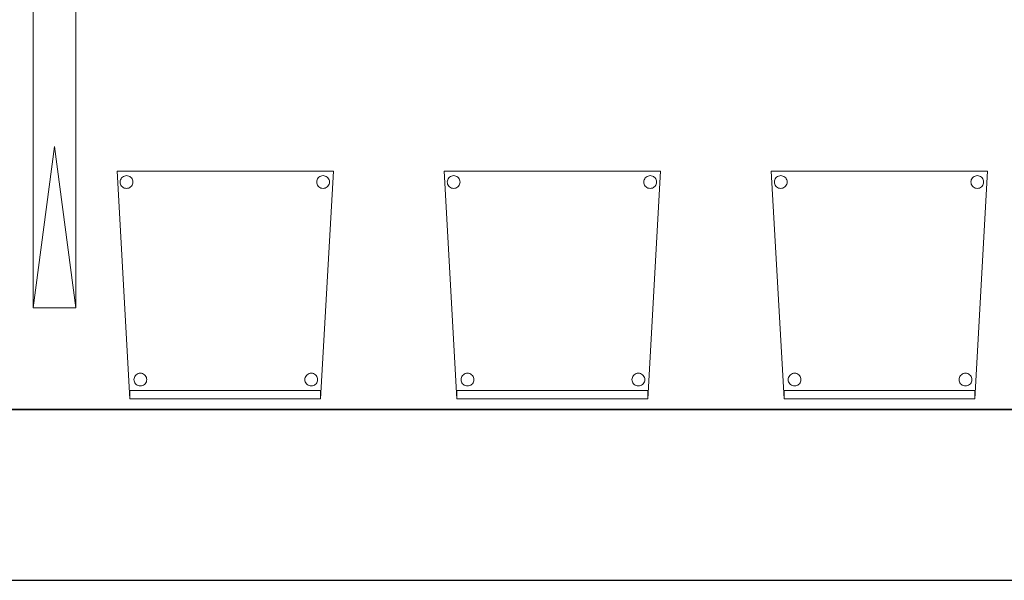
# Model space of a CAD drawing. Header units: metres. Extents: x 391.1 to 427.5, y 12.8 to 28.4.
# Tile 219 of 234: x 417.6 to 419.9, y 12.8 to 14.2. Entities that reach past the tile are written whole.
import ezdxf

# ---------------------------------------------------------------- set-up
doc = ezdxf.new("R2010")
doc.units = ezdxf.units.M
doc.layers.add('01_SUELOS', color=7, linetype='Continuous', lineweight=25, true_color=0x007f00)
for name, color, linetype, lineweight in [('02_MOBILIARIO', 7, 'Continuous', 18), ('A-DETL-____-MBND', 7, 'Continuous', 18), ('A-DETL-GENF-OTLN', 7, 'Continuous', 18), ('A-WALL-____-MCUT', 7, 'Continuous', 25), ('A-WALL-____-OTLN', 7, 'Continuous', 25)]:
    doc.layers.add(name, color=color, linetype=linetype, lineweight=lineweight)

# ---------------------------------------------------------------- blocks, each defined once
blk = doc.blocks.new('Family - Cadira confident_PA-152098-03_ENLLUMENAT_P0A')
at = {"layer": 'A-DETL-____-MBND', "color": 253, "true_color": 0xaaaaaa}
for p, q in [((0.03, 0), (0, 0.5326)), ((0, 0.5326), (0.5065, 0.5326)), ((0.5065, 0.5326), (0, 0.5326)), ((0, 0.5326), (0.03, 0)), ((0.5065, 0.5326), (0.4765, 0)), ((0.4765, 0), (0.5065, 0.5326)), ((0.0074, 0.5076), (0.0076, 0.5102)), ((0.0076, 0.5102), (0.0074, 0.5076)), ((0.0076, 0.505), (0.0074, 0.5076)), ((0.0074, 0.5076), (0.0076, 0.505)), ((0.0076, 0.5102), (0.0083, 0.5127)), ((0.0083, 0.5127), (0.0076, 0.5102)), ((0.0083, 0.5127), (0.0094, 0.515)), ((0.0094, 0.515), (0.0083, 0.5127)), ((0.0094, 0.515), (0.0109, 0.5172)), ((0.0109, 0.5172), (0.0094, 0.515)), ((0.0109, 0.5172), (0.0127, 0.519)), ((0.0127, 0.519), (0.0109, 0.5172)), ((0.0127, 0.519), (0.0149, 0.5205)), ((0.0149, 0.5205), (0.0127, 0.519)), ((0.0149, 0.5205), (0.0172, 0.5216)), ((0.0172, 0.5216), (0.0149, 0.5205)), ((0.0172, 0.5216), (0.0198, 0.5222)), ((0.0198, 0.5222), (0.0172, 0.5216)), ((0.0198, 0.5222), (0.0224, 0.5224)), ((0.0224, 0.5224), (0.0198, 0.5222)), ((0.0224, 0.5224), (0.0249, 0.5222)), ((0.0249, 0.5222), (0.0224, 0.5224)), ((0.0249, 0.5222), (0.0275, 0.5215)), ((0.0275, 0.5215), (0.0249, 0.5222)), ((0.0275, 0.5215), (0.0298, 0.5204)), ((0.0298, 0.5204), (0.0275, 0.5215)), ((0.0298, 0.5204), (0.0319, 0.5189)), ((0.0319, 0.5189), (0.0298, 0.5204)), ((0.0319, 0.5189), (0.0338, 0.5171)), ((0.0338, 0.5171), (0.0319, 0.5189)), ((0.0338, 0.5171), (0.0353, 0.5149)), ((0.0353, 0.5149), (0.0338, 0.5171)), ((0.0353, 0.5149), (0.0363, 0.5126)), ((0.0363, 0.5126), (0.0353, 0.5149)), ((0.0363, 0.5126), (0.037, 0.51)), ((0.037, 0.51), (0.0363, 0.5126)), ((0.037, 0.51), (0.0372, 0.5074)), ((0.0372, 0.5074), (0.037, 0.51)), ((0.0372, 0.5074), (0.037, 0.5049)), ((0.037, 0.5049), (0.0372, 0.5074)), ((0.4674, 0.5076), (0.4676, 0.5102)), ((0.4676, 0.5102), (0.4674, 0.5076)), ((0.4676, 0.505), (0.4674, 0.5076)), ((0.4674, 0.5076), (0.4676, 0.505)), ((0.4676, 0.5102), (0.4683, 0.5127)), ((0.4683, 0.5127), (0.4676, 0.5102)), ((0.4683, 0.5127), (0.4694, 0.515)), ((0.4694, 0.515), (0.4683, 0.5127)), ((0.4694, 0.515), (0.4709, 0.5172)), ((0.4709, 0.5172), (0.4694, 0.515)), ((0.4709, 0.5172), (0.4727, 0.519)), ((0.4727, 0.519), (0.4709, 0.5172)), ((0.4727, 0.519), (0.4749, 0.5205)), ((0.4749, 0.5205), (0.4727, 0.519)), ((0.4749, 0.5205), (0.4772, 0.5216)), ((0.4772, 0.5216), (0.4749, 0.5205)), ((0.4772, 0.5216), (0.4798, 0.5222)), ((0.4798, 0.5222), (0.4772, 0.5216)), ((0.4798, 0.5222), (0.4824, 0.5224)), ((0.4824, 0.5224), (0.4798, 0.5222)), ((0.4824, 0.5224), (0.4849, 0.5222)), ((0.4849, 0.5222), (0.4824, 0.5224)), ((0.4849, 0.5222), (0.4875, 0.5215)), ((0.4875, 0.5215), (0.4849, 0.5222)), ((0.4875, 0.5215), (0.4898, 0.5204)), ((0.4898, 0.5204), (0.4875, 0.5215)), ((0.4898, 0.5204), (0.4919, 0.5189)), ((0.4919, 0.5189), (0.4898, 0.5204)), ((0.4919, 0.5189), (0.4938, 0.5171)), ((0.4938, 0.5171), (0.4919, 0.5189)), ((0.4938, 0.5171), (0.4953, 0.5149)), ((0.4953, 0.5149), (0.4938, 0.5171)), ((0.4953, 0.5149), (0.4963, 0.5126)), ((0.4963, 0.5126), (0.4953, 0.5149)), ((0.4963, 0.5126), (0.497, 0.51)), ((0.497, 0.51), (0.4963, 0.5126)), ((0.497, 0.51), (0.4972, 0.5074)), ((0.4972, 0.5074), (0.497, 0.51)), ((0.4972, 0.5074), (0.497, 0.5049)), ((0.497, 0.5049), (0.4972, 0.5074)), ((0.0082, 0.5025), (0.0076, 0.505)), ((0.0076, 0.505), (0.0082, 0.5025)), ((0.0093, 0.5001), (0.0082, 0.5025)), ((0.0082, 0.5025), (0.0093, 0.5001)), ((0.0108, 0.498), (0.0093, 0.5001)), ((0.0093, 0.5001), (0.0108, 0.498)), ((0.0126, 0.4961), (0.0108, 0.498)), ((0.0108, 0.498), (0.0126, 0.4961)), ((0.0148, 0.4946), (0.0126, 0.4961)), ((0.0126, 0.4961), (0.0148, 0.4946)), ((0.0171, 0.4935), (0.0148, 0.4946)), ((0.0148, 0.4946), (0.0171, 0.4935)), ((0.0196, 0.4928), (0.0171, 0.4935)), ((0.0171, 0.4935), (0.0196, 0.4928)), ((0.0222, 0.4926), (0.0196, 0.4928)), ((0.0196, 0.4928), (0.0222, 0.4926)), ((0.0248, 0.4928), (0.0222, 0.4926)), ((0.0222, 0.4926), (0.0248, 0.4928)), ((0.0273, 0.4935), (0.0248, 0.4928)), ((0.0248, 0.4928), (0.0273, 0.4935)), ((0.0297, 0.4945), (0.0273, 0.4935)), ((0.0273, 0.4935), (0.0297, 0.4945)), ((0.0318, 0.496), (0.0297, 0.4945)), ((0.0297, 0.4945), (0.0318, 0.496)), ((0.0337, 0.4979), (0.0318, 0.496)), ((0.0318, 0.496), (0.0337, 0.4979)), ((0.0352, 0.5), (0.0337, 0.4979)), ((0.0337, 0.4979), (0.0352, 0.5)), ((0.0363, 0.5023), (0.0352, 0.5)), ((0.0352, 0.5), (0.0363, 0.5023)), ((0.037, 0.5049), (0.0363, 0.5023)), ((0.0363, 0.5023), (0.037, 0.5049)), ((0.4682, 0.5025), (0.4676, 0.505)), ((0.4676, 0.505), (0.4682, 0.5025)), ((0.4693, 0.5001), (0.4682, 0.5025)), ((0.4682, 0.5025), (0.4693, 0.5001)), ((0.4708, 0.498), (0.4693, 0.5001)), ((0.4693, 0.5001), (0.4708, 0.498)), ((0.4726, 0.4961), (0.4708, 0.498)), ((0.4708, 0.498), (0.4726, 0.4961)), ((0.4748, 0.4946), (0.4726, 0.4961)), ((0.4726, 0.4961), (0.4748, 0.4946)), ((0.4771, 0.4935), (0.4748, 0.4946)), ((0.4748, 0.4946), (0.4771, 0.4935)), ((0.4796, 0.4928), (0.4771, 0.4935)), ((0.4771, 0.4935), (0.4796, 0.4928)), ((0.4822, 0.4926), (0.4796, 0.4928)), ((0.4796, 0.4928), (0.4822, 0.4926)), ((0.4848, 0.4928), (0.4822, 0.4926)), ((0.4822, 0.4926), (0.4848, 0.4928)), ((0.4873, 0.4935), (0.4848, 0.4928)), ((0.4848, 0.4928), (0.4873, 0.4935)), ((0.4897, 0.4945), (0.4873, 0.4935)), ((0.4873, 0.4935), (0.4897, 0.4945)), ((0.4918, 0.496), (0.4897, 0.4945)), ((0.4897, 0.4945), (0.4918, 0.496)), ((0.4937, 0.4979), (0.4918, 0.496)), ((0.4918, 0.496), (0.4937, 0.4979)), ((0.4952, 0.5), (0.4937, 0.4979)), ((0.4937, 0.4979), (0.4952, 0.5)), ((0.4963, 0.5023), (0.4952, 0.5)), ((0.4952, 0.5), (0.4963, 0.5023)), ((0.497, 0.5049), (0.4963, 0.5023)), ((0.4963, 0.5023), (0.497, 0.5049)), ((0.0397, 0.0452), (0.04, 0.0478)), ((0.04, 0.0478), (0.0397, 0.0452)), ((0.04, 0.0478), (0.0406, 0.0503)), ((0.0406, 0.0503), (0.04, 0.0478)), ((0.0406, 0.0503), (0.0417, 0.0526)), ((0.0417, 0.0526), (0.0406, 0.0503)), ((0.0417, 0.0526), (0.0432, 0.0548)), ((0.0432, 0.0548), (0.0417, 0.0526)), ((0.0432, 0.0548), (0.0451, 0.0566)), ((0.0451, 0.0566), (0.0432, 0.0548)), ((0.0451, 0.0566), (0.0472, 0.0581)), ((0.0472, 0.0581), (0.0451, 0.0566)), ((0.0472, 0.0581), (0.0496, 0.0592)), ((0.0496, 0.0592), (0.0472, 0.0581)), ((0.0496, 0.0592), (0.0521, 0.0598)), ((0.0521, 0.0598), (0.0496, 0.0592)), ((0.0521, 0.0598), (0.0547, 0.06)), ((0.0547, 0.06), (0.0521, 0.0598)), ((0.0547, 0.06), (0.0573, 0.0598)), ((0.0573, 0.0598), (0.0547, 0.06)), ((0.0573, 0.0598), (0.0598, 0.0591)), ((0.0598, 0.0591), (0.0573, 0.0598)), ((0.0598, 0.0591), (0.0622, 0.058)), ((0.0622, 0.058), (0.0598, 0.0591)), ((0.0622, 0.058), (0.0643, 0.0565)), ((0.0643, 0.0565), (0.0622, 0.058)), ((0.0643, 0.0565), (0.0661, 0.0547)), ((0.0661, 0.0547), (0.0643, 0.0565)), ((0.0661, 0.0547), (0.0676, 0.0525)), ((0.0676, 0.0525), (0.0661, 0.0547)), ((0.0676, 0.0525), (0.0687, 0.0502)), ((0.0687, 0.0502), (0.0676, 0.0525)), ((0.0687, 0.0502), (0.0694, 0.0476)), ((0.0694, 0.0476), (0.0687, 0.0502)), ((0.0694, 0.0476), (0.0696, 0.045)), ((0.0696, 0.045), (0.0694, 0.0476)), ((0.4397, 0.0452), (0.44, 0.0478)), ((0.44, 0.0478), (0.4397, 0.0452)), ((0.44, 0.0478), (0.4406, 0.0503)), ((0.4406, 0.0503), (0.44, 0.0478)), ((0.4406, 0.0503), (0.4417, 0.0526)), ((0.4417, 0.0526), (0.4406, 0.0503)), ((0.4417, 0.0526), (0.4432, 0.0548)), ((0.4432, 0.0548), (0.4417, 0.0526)), ((0.4432, 0.0548), (0.4451, 0.0566)), ((0.4451, 0.0566), (0.4432, 0.0548)), ((0.4451, 0.0566), (0.4472, 0.0581)), ((0.4472, 0.0581), (0.4451, 0.0566)), ((0.4472, 0.0581), (0.4496, 0.0592)), ((0.4496, 0.0592), (0.4472, 0.0581)), ((0.4496, 0.0592), (0.4521, 0.0598)), ((0.4521, 0.0598), (0.4496, 0.0592)), ((0.4521, 0.0598), (0.4547, 0.06)), ((0.4547, 0.06), (0.4521, 0.0598)), ((0.4547, 0.06), (0.4573, 0.0598)), ((0.4573, 0.0598), (0.4547, 0.06)), ((0.4573, 0.0598), (0.4598, 0.0591)), ((0.4598, 0.0591), (0.4573, 0.0598)), ((0.4598, 0.0591), (0.4622, 0.058)), ((0.4622, 0.058), (0.4598, 0.0591)), ((0.4622, 0.058), (0.4643, 0.0565)), ((0.4643, 0.0565), (0.4622, 0.058)), ((0.4643, 0.0565), (0.4661, 0.0547)), ((0.4661, 0.0547), (0.4643, 0.0565)), ((0.4661, 0.0547), (0.4676, 0.0525)), ((0.4676, 0.0525), (0.4661, 0.0547)), ((0.4676, 0.0525), (0.4687, 0.0502)), ((0.4687, 0.0502), (0.4676, 0.0525)), ((0.4687, 0.0502), (0.4694, 0.0476)), ((0.4694, 0.0476), (0.4687, 0.0502)), ((0.4694, 0.0476), (0.4696, 0.045)), ((0.4696, 0.045), (0.4694, 0.0476)), ((0.0399, 0.0426), (0.0397, 0.0452)), ((0.0397, 0.0452), (0.0399, 0.0426)), ((0.0406, 0.0401), (0.0399, 0.0426)), ((0.0399, 0.0426), (0.0406, 0.0401)), ((0.0417, 0.0377), (0.0406, 0.0401)), ((0.0406, 0.0401), (0.0417, 0.0377)), ((0.0432, 0.0356), (0.0417, 0.0377)), ((0.0417, 0.0377), (0.0432, 0.0356)), ((0.045, 0.0337), (0.0432, 0.0356)), ((0.0432, 0.0356), (0.045, 0.0337)), ((0.0471, 0.0322), (0.045, 0.0337)), ((0.045, 0.0337), (0.0471, 0.0322)), ((0.0495, 0.0311), (0.0471, 0.0322)), ((0.0471, 0.0322), (0.0495, 0.0311)), ((0.052, 0.0304), (0.0495, 0.0311)), ((0.0495, 0.0311), (0.052, 0.0304)), ((0.0546, 0.0302), (0.052, 0.0304)), ((0.052, 0.0304), (0.0546, 0.0302)), ((0.0572, 0.0304), (0.0546, 0.0302)), ((0.0546, 0.0302), (0.0572, 0.0304)), ((0.0597, 0.031), (0.0572, 0.0304)), ((0.0572, 0.0304), (0.0597, 0.031)), ((0.0621, 0.0321), (0.0597, 0.031)), ((0.0597, 0.031), (0.0621, 0.0321)), ((0.0642, 0.0336), (0.0621, 0.0321)), ((0.0621, 0.0321), (0.0642, 0.0336)), ((0.0661, 0.0355), (0.0642, 0.0336)), ((0.0642, 0.0336), (0.0661, 0.0355)), ((0.0676, 0.0376), (0.0661, 0.0355)), ((0.0661, 0.0355), (0.0676, 0.0376)), ((0.0687, 0.0399), (0.0676, 0.0376)), ((0.0676, 0.0376), (0.0687, 0.0399)), ((0.0694, 0.0424), (0.0687, 0.0399)), ((0.0687, 0.0399), (0.0694, 0.0424)), ((0.0696, 0.045), (0.0694, 0.0424)), ((0.0694, 0.0424), (0.0696, 0.045)), ((0.4399, 0.0426), (0.4397, 0.0452)), ((0.4397, 0.0452), (0.4399, 0.0426)), ((0.4406, 0.0401), (0.4399, 0.0426)), ((0.4399, 0.0426), (0.4406, 0.0401)), ((0.4417, 0.0377), (0.4406, 0.0401)), ((0.4406, 0.0401), (0.4417, 0.0377)), ((0.4432, 0.0356), (0.4417, 0.0377)), ((0.4417, 0.0377), (0.4432, 0.0356)), ((0.445, 0.0337), (0.4432, 0.0356)), ((0.4432, 0.0356), (0.445, 0.0337)), ((0.4471, 0.0322), (0.445, 0.0337)), ((0.445, 0.0337), (0.4471, 0.0322)), ((0.4495, 0.0311), (0.4471, 0.0322)), ((0.4471, 0.0322), (0.4495, 0.0311)), ((0.452, 0.0304), (0.4495, 0.0311)), ((0.4495, 0.0311), (0.452, 0.0304)), ((0.4546, 0.0302), (0.452, 0.0304)), ((0.452, 0.0304), (0.4546, 0.0302)), ((0.4572, 0.0304), (0.4546, 0.0302)), ((0.4546, 0.0302), (0.4572, 0.0304)), ((0.4597, 0.031), (0.4572, 0.0304)), ((0.4572, 0.0304), (0.4597, 0.031)), ((0.4621, 0.0321), (0.4597, 0.031)), ((0.4597, 0.031), (0.4621, 0.0321)), ((0.4642, 0.0336), (0.4621, 0.0321)), ((0.4621, 0.0321), (0.4642, 0.0336)), ((0.4661, 0.0355), (0.4642, 0.0336)), ((0.4642, 0.0336), (0.4661, 0.0355)), ((0.4676, 0.0376), (0.4661, 0.0355)), ((0.4661, 0.0355), (0.4676, 0.0376)), ((0.4687, 0.0399), (0.4676, 0.0376)), ((0.4676, 0.0376), (0.4687, 0.0399)), ((0.4694, 0.0424), (0.4687, 0.0399)), ((0.4687, 0.0399), (0.4694, 0.0424)), ((0.4696, 0.045), (0.4694, 0.0424)), ((0.4694, 0.0424), (0.4696, 0.045)), ((0.03, 0), (0.03, 0.02)), ((0.03, 0.02), (0.4765, 0.02)), ((0.4765, 0.02), (0.03, 0.02)), ((0.03, 0.02), (0.03, 0)), ((0.4765, 0), (0.03, 0)), ((0.03, 0), (0.4765, 0)), ((0.03, 0), (0.4765, 0)), ((0.4765, 0.02), (0.4765, 0)), ((0.4765, 0), (0.4765, 0.02)), ((0.4765, 0), (0.03, 0))]:
    blk.add_line(p, q, dxfattribs=at)
blk = doc.blocks.new('Family - Cadira confident_PA-152345-03_ENLLUMENAT_P0A')
at = {"layer": 'A-DETL-____-MBND', "color": 253, "true_color": 0xaaaaaa}
for p, q in [((0.03, 0), (0, 0.5326)), ((0, 0.5326), (0.5065, 0.5326)), ((0.5065, 0.5326), (0, 0.5326)), ((0, 0.5326), (0.03, 0)), ((0.5065, 0.5326), (0.4765, 0)), ((0.4765, 0), (0.5065, 0.5326)), ((0.0074, 0.5076), (0.0076, 0.5102)), ((0.0076, 0.5102), (0.0074, 0.5076)), ((0.0076, 0.505), (0.0074, 0.5076)), ((0.0074, 0.5076), (0.0076, 0.505)), ((0.0076, 0.5102), (0.0083, 0.5127)), ((0.0083, 0.5127), (0.0076, 0.5102)), ((0.0083, 0.5127), (0.0094, 0.515)), ((0.0094, 0.515), (0.0083, 0.5127)), ((0.0094, 0.515), (0.0109, 0.5172)), ((0.0109, 0.5172), (0.0094, 0.515)), ((0.0109, 0.5172), (0.0127, 0.519)), ((0.0127, 0.519), (0.0109, 0.5172)), ((0.0127, 0.519), (0.0149, 0.5205)), ((0.0149, 0.5205), (0.0127, 0.519)), ((0.0149, 0.5205), (0.0172, 0.5216)), ((0.0172, 0.5216), (0.0149, 0.5205)), ((0.0172, 0.5216), (0.0198, 0.5222)), ((0.0198, 0.5222), (0.0172, 0.5216)), ((0.0198, 0.5222), (0.0224, 0.5224)), ((0.0224, 0.5224), (0.0198, 0.5222)), ((0.0224, 0.5224), (0.0249, 0.5222)), ((0.0249, 0.5222), (0.0224, 0.5224)), ((0.0249, 0.5222), (0.0275, 0.5215)), ((0.0275, 0.5215), (0.0249, 0.5222)), ((0.0275, 0.5215), (0.0298, 0.5204)), ((0.0298, 0.5204), (0.0275, 0.5215)), ((0.0298, 0.5204), (0.0319, 0.5189)), ((0.0319, 0.5189), (0.0298, 0.5204)), ((0.0319, 0.5189), (0.0338, 0.5171)), ((0.0338, 0.5171), (0.0319, 0.5189)), ((0.0338, 0.5171), (0.0353, 0.5149)), ((0.0353, 0.5149), (0.0338, 0.5171)), ((0.0353, 0.5149), (0.0363, 0.5126)), ((0.0363, 0.5126), (0.0353, 0.5149)), ((0.0363, 0.5126), (0.037, 0.51)), ((0.037, 0.51), (0.0363, 0.5126)), ((0.037, 0.51), (0.0372, 0.5074)), ((0.0372, 0.5074), (0.037, 0.51)), ((0.0372, 0.5074), (0.037, 0.5049)), ((0.037, 0.5049), (0.0372, 0.5074)), ((0.4674, 0.5076), (0.4676, 0.5102)), ((0.4676, 0.5102), (0.4674, 0.5076)), ((0.4676, 0.505), (0.4674, 0.5076)), ((0.4674, 0.5076), (0.4676, 0.505)), ((0.4676, 0.5102), (0.4683, 0.5127)), ((0.4683, 0.5127), (0.4676, 0.5102)), ((0.4683, 0.5127), (0.4694, 0.515)), ((0.4694, 0.515), (0.4683, 0.5127)), ((0.4694, 0.515), (0.4709, 0.5172)), ((0.4709, 0.5172), (0.4694, 0.515)), ((0.4709, 0.5172), (0.4727, 0.519)), ((0.4727, 0.519), (0.4709, 0.5172)), ((0.4727, 0.519), (0.4749, 0.5205)), ((0.4749, 0.5205), (0.4727, 0.519)), ((0.4749, 0.5205), (0.4772, 0.5216)), ((0.4772, 0.5216), (0.4749, 0.5205)), ((0.4772, 0.5216), (0.4798, 0.5222)), ((0.4798, 0.5222), (0.4772, 0.5216)), ((0.4798, 0.5222), (0.4824, 0.5224)), ((0.4824, 0.5224), (0.4798, 0.5222)), ((0.4824, 0.5224), (0.4849, 0.5222)), ((0.4849, 0.5222), (0.4824, 0.5224)), ((0.4849, 0.5222), (0.4875, 0.5215)), ((0.4875, 0.5215), (0.4849, 0.5222)), ((0.4875, 0.5215), (0.4898, 0.5204)), ((0.4898, 0.5204), (0.4875, 0.5215)), ((0.4898, 0.5204), (0.4919, 0.5189)), ((0.4919, 0.5189), (0.4898, 0.5204)), ((0.4919, 0.5189), (0.4938, 0.5171)), ((0.4938, 0.5171), (0.4919, 0.5189)), ((0.4938, 0.5171), (0.4953, 0.5149)), ((0.4953, 0.5149), (0.4938, 0.5171)), ((0.4953, 0.5149), (0.4963, 0.5126)), ((0.4963, 0.5126), (0.4953, 0.5149)), ((0.4963, 0.5126), (0.497, 0.51)), ((0.497, 0.51), (0.4963, 0.5126)), ((0.497, 0.51), (0.4972, 0.5074)), ((0.4972, 0.5074), (0.497, 0.51)), ((0.4972, 0.5074), (0.497, 0.5049)), ((0.497, 0.5049), (0.4972, 0.5074)), ((0.0082, 0.5025), (0.0076, 0.505)), ((0.0076, 0.505), (0.0082, 0.5025)), ((0.0093, 0.5001), (0.0082, 0.5025)), ((0.0082, 0.5025), (0.0093, 0.5001)), ((0.0108, 0.498), (0.0093, 0.5001)), ((0.0093, 0.5001), (0.0108, 0.498)), ((0.0126, 0.4961), (0.0108, 0.498)), ((0.0108, 0.498), (0.0126, 0.4961)), ((0.0148, 0.4946), (0.0126, 0.4961)), ((0.0126, 0.4961), (0.0148, 0.4946)), ((0.0171, 0.4935), (0.0148, 0.4946)), ((0.0148, 0.4946), (0.0171, 0.4935)), ((0.0196, 0.4928), (0.0171, 0.4935)), ((0.0171, 0.4935), (0.0196, 0.4928)), ((0.0222, 0.4926), (0.0196, 0.4928)), ((0.0196, 0.4928), (0.0222, 0.4926)), ((0.0248, 0.4928), (0.0222, 0.4926)), ((0.0222, 0.4926), (0.0248, 0.4928)), ((0.0273, 0.4935), (0.0248, 0.4928)), ((0.0248, 0.4928), (0.0273, 0.4935)), ((0.0297, 0.4945), (0.0273, 0.4935)), ((0.0273, 0.4935), (0.0297, 0.4945)), ((0.0318, 0.496), (0.0297, 0.4945)), ((0.0297, 0.4945), (0.0318, 0.496)), ((0.0337, 0.4979), (0.0318, 0.496)), ((0.0318, 0.496), (0.0337, 0.4979)), ((0.0352, 0.5), (0.0337, 0.4979)), ((0.0337, 0.4979), (0.0352, 0.5)), ((0.0363, 0.5023), (0.0352, 0.5)), ((0.0352, 0.5), (0.0363, 0.5023)), ((0.037, 0.5049), (0.0363, 0.5023)), ((0.0363, 0.5023), (0.037, 0.5049)), ((0.4682, 0.5025), (0.4676, 0.505)), ((0.4676, 0.505), (0.4682, 0.5025)), ((0.4693, 0.5001), (0.4682, 0.5025)), ((0.4682, 0.5025), (0.4693, 0.5001)), ((0.4708, 0.498), (0.4693, 0.5001)), ((0.4693, 0.5001), (0.4708, 0.498)), ((0.4726, 0.4961), (0.4708, 0.498)), ((0.4708, 0.498), (0.4726, 0.4961)), ((0.4748, 0.4946), (0.4726, 0.4961)), ((0.4726, 0.4961), (0.4748, 0.4946)), ((0.4771, 0.4935), (0.4748, 0.4946)), ((0.4748, 0.4946), (0.4771, 0.4935)), ((0.4796, 0.4928), (0.4771, 0.4935)), ((0.4771, 0.4935), (0.4796, 0.4928)), ((0.4822, 0.4926), (0.4796, 0.4928)), ((0.4796, 0.4928), (0.4822, 0.4926)), ((0.4848, 0.4928), (0.4822, 0.4926)), ((0.4822, 0.4926), (0.4848, 0.4928)), ((0.4873, 0.4935), (0.4848, 0.4928)), ((0.4848, 0.4928), (0.4873, 0.4935)), ((0.4897, 0.4945), (0.4873, 0.4935)), ((0.4873, 0.4935), (0.4897, 0.4945)), ((0.4918, 0.496), (0.4897, 0.4945)), ((0.4897, 0.4945), (0.4918, 0.496)), ((0.4937, 0.4979), (0.4918, 0.496)), ((0.4918, 0.496), (0.4937, 0.4979)), ((0.4952, 0.5), (0.4937, 0.4979)), ((0.4937, 0.4979), (0.4952, 0.5)), ((0.4963, 0.5023), (0.4952, 0.5)), ((0.4952, 0.5), (0.4963, 0.5023)), ((0.497, 0.5049), (0.4963, 0.5023)), ((0.4963, 0.5023), (0.497, 0.5049)), ((0.0397, 0.0452), (0.04, 0.0478)), ((0.04, 0.0478), (0.0397, 0.0452)), ((0.04, 0.0478), (0.0406, 0.0503)), ((0.0406, 0.0503), (0.04, 0.0478)), ((0.0406, 0.0503), (0.0417, 0.0526)), ((0.0417, 0.0526), (0.0406, 0.0503)), ((0.0417, 0.0526), (0.0432, 0.0548)), ((0.0432, 0.0548), (0.0417, 0.0526)), ((0.0432, 0.0548), (0.0451, 0.0566)), ((0.0451, 0.0566), (0.0432, 0.0548)), ((0.0451, 0.0566), (0.0472, 0.0581)), ((0.0472, 0.0581), (0.0451, 0.0566)), ((0.0472, 0.0581), (0.0496, 0.0592)), ((0.0496, 0.0592), (0.0472, 0.0581)), ((0.0496, 0.0592), (0.0521, 0.0598)), ((0.0521, 0.0598), (0.0496, 0.0592)), ((0.0521, 0.0598), (0.0547, 0.06)), ((0.0547, 0.06), (0.0521, 0.0598)), ((0.0547, 0.06), (0.0573, 0.0598)), ((0.0573, 0.0598), (0.0547, 0.06)), ((0.0573, 0.0598), (0.0598, 0.0591)), ((0.0598, 0.0591), (0.0573, 0.0598)), ((0.0598, 0.0591), (0.0622, 0.058)), ((0.0622, 0.058), (0.0598, 0.0591)), ((0.0622, 0.058), (0.0643, 0.0565)), ((0.0643, 0.0565), (0.0622, 0.058)), ((0.0643, 0.0565), (0.0661, 0.0547)), ((0.0661, 0.0547), (0.0643, 0.0565)), ((0.0661, 0.0547), (0.0676, 0.0525)), ((0.0676, 0.0525), (0.0661, 0.0547)), ((0.0676, 0.0525), (0.0687, 0.0502)), ((0.0687, 0.0502), (0.0676, 0.0525)), ((0.0687, 0.0502), (0.0694, 0.0476)), ((0.0694, 0.0476), (0.0687, 0.0502)), ((0.0694, 0.0476), (0.0696, 0.045)), ((0.0696, 0.045), (0.0694, 0.0476)), ((0.4397, 0.0452), (0.44, 0.0478)), ((0.44, 0.0478), (0.4397, 0.0452)), ((0.44, 0.0478), (0.4406, 0.0503)), ((0.4406, 0.0503), (0.44, 0.0478)), ((0.4406, 0.0503), (0.4417, 0.0526)), ((0.4417, 0.0526), (0.4406, 0.0503)), ((0.4417, 0.0526), (0.4432, 0.0548)), ((0.4432, 0.0548), (0.4417, 0.0526)), ((0.4432, 0.0548), (0.4451, 0.0566)), ((0.4451, 0.0566), (0.4432, 0.0548)), ((0.4451, 0.0566), (0.4472, 0.0581)), ((0.4472, 0.0581), (0.4451, 0.0566)), ((0.4472, 0.0581), (0.4496, 0.0592)), ((0.4496, 0.0592), (0.4472, 0.0581)), ((0.4496, 0.0592), (0.4521, 0.0598)), ((0.4521, 0.0598), (0.4496, 0.0592)), ((0.4521, 0.0598), (0.4547, 0.06)), ((0.4547, 0.06), (0.4521, 0.0598)), ((0.4547, 0.06), (0.4573, 0.0598)), ((0.4573, 0.0598), (0.4547, 0.06)), ((0.4573, 0.0598), (0.4598, 0.0591)), ((0.4598, 0.0591), (0.4573, 0.0598)), ((0.4598, 0.0591), (0.4622, 0.058)), ((0.4622, 0.058), (0.4598, 0.0591)), ((0.4622, 0.058), (0.4643, 0.0565)), ((0.4643, 0.0565), (0.4622, 0.058)), ((0.4643, 0.0565), (0.4661, 0.0547)), ((0.4661, 0.0547), (0.4643, 0.0565)), ((0.4661, 0.0547), (0.4676, 0.0525)), ((0.4676, 0.0525), (0.4661, 0.0547)), ((0.4676, 0.0525), (0.4687, 0.0502)), ((0.4687, 0.0502), (0.4676, 0.0525)), ((0.4687, 0.0502), (0.4694, 0.0476)), ((0.4694, 0.0476), (0.4687, 0.0502)), ((0.4694, 0.0476), (0.4696, 0.045)), ((0.4696, 0.045), (0.4694, 0.0476)), ((0.0399, 0.0426), (0.0397, 0.0452)), ((0.0397, 0.0452), (0.0399, 0.0426)), ((0.0406, 0.0401), (0.0399, 0.0426)), ((0.0399, 0.0426), (0.0406, 0.0401)), ((0.0417, 0.0377), (0.0406, 0.0401)), ((0.0406, 0.0401), (0.0417, 0.0377)), ((0.0432, 0.0356), (0.0417, 0.0377)), ((0.0417, 0.0377), (0.0432, 0.0356)), ((0.045, 0.0337), (0.0432, 0.0356)), ((0.0432, 0.0356), (0.045, 0.0337)), ((0.0471, 0.0322), (0.045, 0.0337)), ((0.045, 0.0337), (0.0471, 0.0322)), ((0.0495, 0.0311), (0.0471, 0.0322)), ((0.0471, 0.0322), (0.0495, 0.0311)), ((0.052, 0.0304), (0.0495, 0.0311)), ((0.0495, 0.0311), (0.052, 0.0304)), ((0.0546, 0.0302), (0.052, 0.0304)), ((0.052, 0.0304), (0.0546, 0.0302)), ((0.0572, 0.0304), (0.0546, 0.0302)), ((0.0546, 0.0302), (0.0572, 0.0304)), ((0.0597, 0.031), (0.0572, 0.0304)), ((0.0572, 0.0304), (0.0597, 0.031)), ((0.0621, 0.0321), (0.0597, 0.031)), ((0.0597, 0.031), (0.0621, 0.0321)), ((0.0642, 0.0336), (0.0621, 0.0321)), ((0.0621, 0.0321), (0.0642, 0.0336)), ((0.0661, 0.0355), (0.0642, 0.0336)), ((0.0642, 0.0336), (0.0661, 0.0355)), ((0.0676, 0.0376), (0.0661, 0.0355)), ((0.0661, 0.0355), (0.0676, 0.0376)), ((0.0687, 0.0399), (0.0676, 0.0376)), ((0.0676, 0.0376), (0.0687, 0.0399)), ((0.0694, 0.0424), (0.0687, 0.0399)), ((0.0687, 0.0399), (0.0694, 0.0424)), ((0.0696, 0.045), (0.0694, 0.0424)), ((0.0694, 0.0424), (0.0696, 0.045)), ((0.4399, 0.0426), (0.4397, 0.0452)), ((0.4397, 0.0452), (0.4399, 0.0426)), ((0.4406, 0.0401), (0.4399, 0.0426)), ((0.4399, 0.0426), (0.4406, 0.0401)), ((0.4417, 0.0377), (0.4406, 0.0401)), ((0.4406, 0.0401), (0.4417, 0.0377)), ((0.4432, 0.0356), (0.4417, 0.0377)), ((0.4417, 0.0377), (0.4432, 0.0356)), ((0.445, 0.0337), (0.4432, 0.0356)), ((0.4432, 0.0356), (0.445, 0.0337)), ((0.4471, 0.0322), (0.445, 0.0337)), ((0.445, 0.0337), (0.4471, 0.0322)), ((0.4495, 0.0311), (0.4471, 0.0322)), ((0.4471, 0.0322), (0.4495, 0.0311)), ((0.452, 0.0304), (0.4495, 0.0311)), ((0.4495, 0.0311), (0.452, 0.0304)), ((0.4546, 0.0302), (0.452, 0.0304)), ((0.452, 0.0304), (0.4546, 0.0302)), ((0.4572, 0.0304), (0.4546, 0.0302)), ((0.4546, 0.0302), (0.4572, 0.0304)), ((0.4597, 0.031), (0.4572, 0.0304)), ((0.4572, 0.0304), (0.4597, 0.031)), ((0.4621, 0.0321), (0.4597, 0.031)), ((0.4597, 0.031), (0.4621, 0.0321)), ((0.4642, 0.0336), (0.4621, 0.0321)), ((0.4621, 0.0321), (0.4642, 0.0336)), ((0.4661, 0.0355), (0.4642, 0.0336)), ((0.4642, 0.0336), (0.4661, 0.0355)), ((0.4676, 0.0376), (0.4661, 0.0355)), ((0.4661, 0.0355), (0.4676, 0.0376)), ((0.4687, 0.0399), (0.4676, 0.0376)), ((0.4676, 0.0376), (0.4687, 0.0399)), ((0.4694, 0.0424), (0.4687, 0.0399)), ((0.4687, 0.0399), (0.4694, 0.0424)), ((0.4696, 0.045), (0.4694, 0.0424)), ((0.4694, 0.0424), (0.4696, 0.045)), ((0.03, 0), (0.03, 0.02)), ((0.03, 0.02), (0.4765, 0.02)), ((0.4765, 0.02), (0.03, 0.02)), ((0.03, 0.02), (0.03, 0)), ((0.4765, 0), (0.03, 0)), ((0.03, 0), (0.4765, 0)), ((0.03, 0), (0.4765, 0)), ((0.4765, 0.02), (0.4765, 0)), ((0.4765, 0), (0.4765, 0.02)), ((0.4765, 0), (0.03, 0))]:
    blk.add_line(p, q, dxfattribs=at)
blk = doc.blocks.new('Family - Cadira confident_PA-152347-03_ENLLUMENAT_P0A')
at = {"layer": 'A-DETL-____-MBND', "color": 253, "true_color": 0xaaaaaa}
for p, q in [((0.03, 0), (0, 0.5326)), ((0, 0.5326), (0.5065, 0.5326)), ((0.5065, 0.5326), (0, 0.5326)), ((0, 0.5326), (0.03, 0)), ((0.5065, 0.5326), (0.4765, 0)), ((0.4765, 0), (0.5065, 0.5326)), ((0.0074, 0.5076), (0.0076, 0.5102)), ((0.0076, 0.5102), (0.0074, 0.5076)), ((0.0076, 0.505), (0.0074, 0.5076)), ((0.0074, 0.5076), (0.0076, 0.505)), ((0.0076, 0.5102), (0.0083, 0.5127)), ((0.0083, 0.5127), (0.0076, 0.5102)), ((0.0083, 0.5127), (0.0094, 0.515)), ((0.0094, 0.515), (0.0083, 0.5127)), ((0.0094, 0.515), (0.0109, 0.5172)), ((0.0109, 0.5172), (0.0094, 0.515)), ((0.0109, 0.5172), (0.0127, 0.519)), ((0.0127, 0.519), (0.0109, 0.5172)), ((0.0127, 0.519), (0.0149, 0.5205)), ((0.0149, 0.5205), (0.0127, 0.519)), ((0.0149, 0.5205), (0.0172, 0.5216)), ((0.0172, 0.5216), (0.0149, 0.5205)), ((0.0172, 0.5216), (0.0198, 0.5222)), ((0.0198, 0.5222), (0.0172, 0.5216)), ((0.0198, 0.5222), (0.0224, 0.5224)), ((0.0224, 0.5224), (0.0198, 0.5222)), ((0.0224, 0.5224), (0.0249, 0.5222)), ((0.0249, 0.5222), (0.0224, 0.5224)), ((0.0249, 0.5222), (0.0275, 0.5215)), ((0.0275, 0.5215), (0.0249, 0.5222)), ((0.0275, 0.5215), (0.0298, 0.5204)), ((0.0298, 0.5204), (0.0275, 0.5215)), ((0.0298, 0.5204), (0.0319, 0.5189)), ((0.0319, 0.5189), (0.0298, 0.5204)), ((0.0319, 0.5189), (0.0338, 0.5171)), ((0.0338, 0.5171), (0.0319, 0.5189)), ((0.0338, 0.5171), (0.0353, 0.5149)), ((0.0353, 0.5149), (0.0338, 0.5171)), ((0.0353, 0.5149), (0.0363, 0.5126)), ((0.0363, 0.5126), (0.0353, 0.5149)), ((0.0363, 0.5126), (0.037, 0.51)), ((0.037, 0.51), (0.0363, 0.5126)), ((0.037, 0.51), (0.0372, 0.5074)), ((0.0372, 0.5074), (0.037, 0.51)), ((0.0372, 0.5074), (0.037, 0.5049)), ((0.037, 0.5049), (0.0372, 0.5074)), ((0.4674, 0.5076), (0.4676, 0.5102)), ((0.4676, 0.5102), (0.4674, 0.5076)), ((0.4676, 0.505), (0.4674, 0.5076)), ((0.4674, 0.5076), (0.4676, 0.505)), ((0.4676, 0.5102), (0.4683, 0.5127)), ((0.4683, 0.5127), (0.4676, 0.5102)), ((0.4683, 0.5127), (0.4694, 0.515)), ((0.4694, 0.515), (0.4683, 0.5127)), ((0.4694, 0.515), (0.4709, 0.5172)), ((0.4709, 0.5172), (0.4694, 0.515)), ((0.4709, 0.5172), (0.4727, 0.519)), ((0.4727, 0.519), (0.4709, 0.5172)), ((0.4727, 0.519), (0.4749, 0.5205)), ((0.4749, 0.5205), (0.4727, 0.519)), ((0.4749, 0.5205), (0.4772, 0.5216)), ((0.4772, 0.5216), (0.4749, 0.5205)), ((0.4772, 0.5216), (0.4798, 0.5222)), ((0.4798, 0.5222), (0.4772, 0.5216)), ((0.4798, 0.5222), (0.4824, 0.5224)), ((0.4824, 0.5224), (0.4798, 0.5222)), ((0.4824, 0.5224), (0.4849, 0.5222)), ((0.4849, 0.5222), (0.4824, 0.5224)), ((0.4849, 0.5222), (0.4875, 0.5215)), ((0.4875, 0.5215), (0.4849, 0.5222)), ((0.4875, 0.5215), (0.4898, 0.5204)), ((0.4898, 0.5204), (0.4875, 0.5215)), ((0.4898, 0.5204), (0.4919, 0.5189)), ((0.4919, 0.5189), (0.4898, 0.5204)), ((0.4919, 0.5189), (0.4938, 0.5171)), ((0.4938, 0.5171), (0.4919, 0.5189)), ((0.4938, 0.5171), (0.4953, 0.5149)), ((0.4953, 0.5149), (0.4938, 0.5171)), ((0.4953, 0.5149), (0.4963, 0.5126)), ((0.4963, 0.5126), (0.4953, 0.5149)), ((0.4963, 0.5126), (0.497, 0.51)), ((0.497, 0.51), (0.4963, 0.5126)), ((0.497, 0.51), (0.4972, 0.5074)), ((0.4972, 0.5074), (0.497, 0.51)), ((0.4972, 0.5074), (0.497, 0.5049)), ((0.497, 0.5049), (0.4972, 0.5074)), ((0.0082, 0.5025), (0.0076, 0.505)), ((0.0076, 0.505), (0.0082, 0.5025)), ((0.0093, 0.5001), (0.0082, 0.5025)), ((0.0082, 0.5025), (0.0093, 0.5001)), ((0.0108, 0.498), (0.0093, 0.5001)), ((0.0093, 0.5001), (0.0108, 0.498)), ((0.0126, 0.4961), (0.0108, 0.498)), ((0.0108, 0.498), (0.0126, 0.4961)), ((0.0148, 0.4946), (0.0126, 0.4961)), ((0.0126, 0.4961), (0.0148, 0.4946)), ((0.0171, 0.4935), (0.0148, 0.4946)), ((0.0148, 0.4946), (0.0171, 0.4935)), ((0.0196, 0.4928), (0.0171, 0.4935)), ((0.0171, 0.4935), (0.0196, 0.4928)), ((0.0222, 0.4926), (0.0196, 0.4928)), ((0.0196, 0.4928), (0.0222, 0.4926)), ((0.0248, 0.4928), (0.0222, 0.4926)), ((0.0222, 0.4926), (0.0248, 0.4928)), ((0.0273, 0.4935), (0.0248, 0.4928)), ((0.0248, 0.4928), (0.0273, 0.4935)), ((0.0297, 0.4945), (0.0273, 0.4935)), ((0.0273, 0.4935), (0.0297, 0.4945)), ((0.0318, 0.496), (0.0297, 0.4945)), ((0.0297, 0.4945), (0.0318, 0.496)), ((0.0337, 0.4979), (0.0318, 0.496)), ((0.0318, 0.496), (0.0337, 0.4979)), ((0.0352, 0.5), (0.0337, 0.4979)), ((0.0337, 0.4979), (0.0352, 0.5)), ((0.0363, 0.5023), (0.0352, 0.5)), ((0.0352, 0.5), (0.0363, 0.5023)), ((0.037, 0.5049), (0.0363, 0.5023)), ((0.0363, 0.5023), (0.037, 0.5049)), ((0.4682, 0.5025), (0.4676, 0.505)), ((0.4676, 0.505), (0.4682, 0.5025)), ((0.4693, 0.5001), (0.4682, 0.5025)), ((0.4682, 0.5025), (0.4693, 0.5001)), ((0.4708, 0.498), (0.4693, 0.5001)), ((0.4693, 0.5001), (0.4708, 0.498)), ((0.4726, 0.4961), (0.4708, 0.498)), ((0.4708, 0.498), (0.4726, 0.4961)), ((0.4748, 0.4946), (0.4726, 0.4961)), ((0.4726, 0.4961), (0.4748, 0.4946)), ((0.4771, 0.4935), (0.4748, 0.4946)), ((0.4748, 0.4946), (0.4771, 0.4935)), ((0.4796, 0.4928), (0.4771, 0.4935)), ((0.4771, 0.4935), (0.4796, 0.4928)), ((0.4822, 0.4926), (0.4796, 0.4928)), ((0.4796, 0.4928), (0.4822, 0.4926)), ((0.4848, 0.4928), (0.4822, 0.4926)), ((0.4822, 0.4926), (0.4848, 0.4928)), ((0.4873, 0.4935), (0.4848, 0.4928)), ((0.4848, 0.4928), (0.4873, 0.4935)), ((0.4897, 0.4945), (0.4873, 0.4935)), ((0.4873, 0.4935), (0.4897, 0.4945)), ((0.4918, 0.496), (0.4897, 0.4945)), ((0.4897, 0.4945), (0.4918, 0.496)), ((0.4937, 0.4979), (0.4918, 0.496)), ((0.4918, 0.496), (0.4937, 0.4979)), ((0.4952, 0.5), (0.4937, 0.4979)), ((0.4937, 0.4979), (0.4952, 0.5)), ((0.4963, 0.5023), (0.4952, 0.5)), ((0.4952, 0.5), (0.4963, 0.5023)), ((0.497, 0.5049), (0.4963, 0.5023)), ((0.4963, 0.5023), (0.497, 0.5049)), ((0.0397, 0.0452), (0.04, 0.0478)), ((0.04, 0.0478), (0.0397, 0.0452)), ((0.04, 0.0478), (0.0406, 0.0503)), ((0.0406, 0.0503), (0.04, 0.0478)), ((0.0406, 0.0503), (0.0417, 0.0526)), ((0.0417, 0.0526), (0.0406, 0.0503)), ((0.0417, 0.0526), (0.0432, 0.0548)), ((0.0432, 0.0548), (0.0417, 0.0526)), ((0.0432, 0.0548), (0.0451, 0.0566)), ((0.0451, 0.0566), (0.0432, 0.0548)), ((0.0451, 0.0566), (0.0472, 0.0581)), ((0.0472, 0.0581), (0.0451, 0.0566)), ((0.0472, 0.0581), (0.0496, 0.0592)), ((0.0496, 0.0592), (0.0472, 0.0581)), ((0.0496, 0.0592), (0.0521, 0.0598)), ((0.0521, 0.0598), (0.0496, 0.0592)), ((0.0521, 0.0598), (0.0547, 0.06)), ((0.0547, 0.06), (0.0521, 0.0598)), ((0.0547, 0.06), (0.0573, 0.0598)), ((0.0573, 0.0598), (0.0547, 0.06)), ((0.0573, 0.0598), (0.0598, 0.0591)), ((0.0598, 0.0591), (0.0573, 0.0598)), ((0.0598, 0.0591), (0.0622, 0.058)), ((0.0622, 0.058), (0.0598, 0.0591)), ((0.0622, 0.058), (0.0643, 0.0565)), ((0.0643, 0.0565), (0.0622, 0.058)), ((0.0643, 0.0565), (0.0661, 0.0547)), ((0.0661, 0.0547), (0.0643, 0.0565)), ((0.0661, 0.0547), (0.0676, 0.0525)), ((0.0676, 0.0525), (0.0661, 0.0547)), ((0.0676, 0.0525), (0.0687, 0.0502)), ((0.0687, 0.0502), (0.0676, 0.0525)), ((0.0687, 0.0502), (0.0694, 0.0476)), ((0.0694, 0.0476), (0.0687, 0.0502)), ((0.0694, 0.0476), (0.0696, 0.045)), ((0.0696, 0.045), (0.0694, 0.0476)), ((0.4397, 0.0452), (0.44, 0.0478)), ((0.44, 0.0478), (0.4397, 0.0452)), ((0.44, 0.0478), (0.4406, 0.0503)), ((0.4406, 0.0503), (0.44, 0.0478)), ((0.4406, 0.0503), (0.4417, 0.0526)), ((0.4417, 0.0526), (0.4406, 0.0503)), ((0.4417, 0.0526), (0.4432, 0.0548)), ((0.4432, 0.0548), (0.4417, 0.0526)), ((0.4432, 0.0548), (0.4451, 0.0566)), ((0.4451, 0.0566), (0.4432, 0.0548)), ((0.4451, 0.0566), (0.4472, 0.0581)), ((0.4472, 0.0581), (0.4451, 0.0566)), ((0.4472, 0.0581), (0.4496, 0.0592)), ((0.4496, 0.0592), (0.4472, 0.0581)), ((0.4496, 0.0592), (0.4521, 0.0598)), ((0.4521, 0.0598), (0.4496, 0.0592)), ((0.4521, 0.0598), (0.4547, 0.06)), ((0.4547, 0.06), (0.4521, 0.0598)), ((0.4547, 0.06), (0.4573, 0.0598)), ((0.4573, 0.0598), (0.4547, 0.06)), ((0.4573, 0.0598), (0.4598, 0.0591)), ((0.4598, 0.0591), (0.4573, 0.0598)), ((0.4598, 0.0591), (0.4622, 0.058)), ((0.4622, 0.058), (0.4598, 0.0591)), ((0.4622, 0.058), (0.4643, 0.0565)), ((0.4643, 0.0565), (0.4622, 0.058)), ((0.4643, 0.0565), (0.4661, 0.0547)), ((0.4661, 0.0547), (0.4643, 0.0565)), ((0.4661, 0.0547), (0.4676, 0.0525)), ((0.4676, 0.0525), (0.4661, 0.0547)), ((0.4676, 0.0525), (0.4687, 0.0502)), ((0.4687, 0.0502), (0.4676, 0.0525)), ((0.4687, 0.0502), (0.4694, 0.0476)), ((0.4694, 0.0476), (0.4687, 0.0502)), ((0.4694, 0.0476), (0.4696, 0.045)), ((0.4696, 0.045), (0.4694, 0.0476)), ((0.0399, 0.0426), (0.0397, 0.0452)), ((0.0397, 0.0452), (0.0399, 0.0426)), ((0.0406, 0.0401), (0.0399, 0.0426)), ((0.0399, 0.0426), (0.0406, 0.0401)), ((0.0417, 0.0377), (0.0406, 0.0401)), ((0.0406, 0.0401), (0.0417, 0.0377)), ((0.0432, 0.0356), (0.0417, 0.0377)), ((0.0417, 0.0377), (0.0432, 0.0356)), ((0.045, 0.0337), (0.0432, 0.0356)), ((0.0432, 0.0356), (0.045, 0.0337)), ((0.0471, 0.0322), (0.045, 0.0337)), ((0.045, 0.0337), (0.0471, 0.0322)), ((0.0495, 0.0311), (0.0471, 0.0322)), ((0.0471, 0.0322), (0.0495, 0.0311)), ((0.052, 0.0304), (0.0495, 0.0311)), ((0.0495, 0.0311), (0.052, 0.0304)), ((0.0546, 0.0302), (0.052, 0.0304)), ((0.052, 0.0304), (0.0546, 0.0302)), ((0.0572, 0.0304), (0.0546, 0.0302)), ((0.0546, 0.0302), (0.0572, 0.0304)), ((0.0597, 0.031), (0.0572, 0.0304)), ((0.0572, 0.0304), (0.0597, 0.031)), ((0.0621, 0.0321), (0.0597, 0.031)), ((0.0597, 0.031), (0.0621, 0.0321)), ((0.0642, 0.0336), (0.0621, 0.0321)), ((0.0621, 0.0321), (0.0642, 0.0336)), ((0.0661, 0.0355), (0.0642, 0.0336)), ((0.0642, 0.0336), (0.0661, 0.0355)), ((0.0676, 0.0376), (0.0661, 0.0355)), ((0.0661, 0.0355), (0.0676, 0.0376)), ((0.0687, 0.0399), (0.0676, 0.0376)), ((0.0676, 0.0376), (0.0687, 0.0399)), ((0.0694, 0.0424), (0.0687, 0.0399)), ((0.0687, 0.0399), (0.0694, 0.0424)), ((0.0696, 0.045), (0.0694, 0.0424)), ((0.0694, 0.0424), (0.0696, 0.045)), ((0.4399, 0.0426), (0.4397, 0.0452)), ((0.4397, 0.0452), (0.4399, 0.0426)), ((0.4406, 0.0401), (0.4399, 0.0426)), ((0.4399, 0.0426), (0.4406, 0.0401)), ((0.4417, 0.0377), (0.4406, 0.0401)), ((0.4406, 0.0401), (0.4417, 0.0377)), ((0.4432, 0.0356), (0.4417, 0.0377)), ((0.4417, 0.0377), (0.4432, 0.0356)), ((0.445, 0.0337), (0.4432, 0.0356)), ((0.4432, 0.0356), (0.445, 0.0337)), ((0.4471, 0.0322), (0.445, 0.0337)), ((0.445, 0.0337), (0.4471, 0.0322)), ((0.4495, 0.0311), (0.4471, 0.0322)), ((0.4471, 0.0322), (0.4495, 0.0311)), ((0.452, 0.0304), (0.4495, 0.0311)), ((0.4495, 0.0311), (0.452, 0.0304)), ((0.4546, 0.0302), (0.452, 0.0304)), ((0.452, 0.0304), (0.4546, 0.0302)), ((0.4572, 0.0304), (0.4546, 0.0302)), ((0.4546, 0.0302), (0.4572, 0.0304)), ((0.4597, 0.031), (0.4572, 0.0304)), ((0.4572, 0.0304), (0.4597, 0.031)), ((0.4621, 0.0321), (0.4597, 0.031)), ((0.4597, 0.031), (0.4621, 0.0321)), ((0.4642, 0.0336), (0.4621, 0.0321)), ((0.4621, 0.0321), (0.4642, 0.0336)), ((0.4661, 0.0355), (0.4642, 0.0336)), ((0.4642, 0.0336), (0.4661, 0.0355)), ((0.4676, 0.0376), (0.4661, 0.0355)), ((0.4661, 0.0355), (0.4676, 0.0376)), ((0.4687, 0.0399), (0.4676, 0.0376)), ((0.4676, 0.0376), (0.4687, 0.0399)), ((0.4694, 0.0424), (0.4687, 0.0399)), ((0.4687, 0.0399), (0.4694, 0.0424)), ((0.4696, 0.045), (0.4694, 0.0424)), ((0.4694, 0.0424), (0.4696, 0.045)), ((0.03, 0), (0.03, 0.02)), ((0.03, 0.02), (0.4765, 0.02)), ((0.4765, 0.02), (0.03, 0.02)), ((0.03, 0.02), (0.03, 0)), ((0.4765, 0), (0.03, 0)), ((0.03, 0), (0.4765, 0)), ((0.03, 0), (0.4765, 0)), ((0.4765, 0.02), (0.4765, 0)), ((0.4765, 0), (0.4765, 0.02)), ((0.4765, 0), (0.03, 0))]:
    blk.add_line(p, q, dxfattribs=at)
blk = doc.blocks.new('Family - Mur PA-152469-03_ENLLUMENAT_P0A')
at = {"layer": 'A-WALL-____-MCUT', "color": 253, "true_color": 0xaaaaaa}
for p, q in [((26.0531, 0.4), (0.0791, 0.4)), ((0, 0), (25.9702, 0))]:
    blk.add_line(p, q, dxfattribs=at)
at = {"layer": 'A-WALL-____-OTLN', "color": 253, "true_color": 0xaaaaaa}
for p, q in [((26.0531, 0.4), (0.0791, 0.4)), ((0, 0), (25.9702, 0))]:
    blk.add_line(p, q, dxfattribs=at)
at = {"layer": 'A-WALL-____-OTLN', "color": 253, "lineweight": 18, "true_color": 0xaaaaaa}
blk.add_line((0, 0), (25.9702, 0), dxfattribs=at)
blk = doc.blocks.new('Family - LONDR55-XX_ZZ-ARQ-CAA-M3D-Londres55-152611-03_ENLLUMENAT_P0A')
at = {"layer": '01_SUELOS', "color": 9, "true_color": 0xaad4aa}
for p, q in [((0, 0), (24.5639, 0)), ((24.5639, 0), (0, 0))]:
    blk.add_line(p, q, dxfattribs=at)
blk = doc.blocks.new('LONDR55-XX_ZZ-ARQ-CAA-M3D-Londres55_ifc-1-03_ENLLUMENAT_P0A')
at = {"layer": '01_SUELOS', "color": 253, "lineweight": 18, "true_color": 0xaaaaaa}
blk.add_blockref('Family - LONDR55-XX_ZZ-ARQ-CAA-M3D-Londres55-152611-03_ENLLUMENAT_P0A', (399.1772, 13.2406), dxfattribs=at)
at = {"layer": '02_MOBILIARIO', "color": 253, "lineweight": 18, "true_color": 0xaaaaaa}
for name, p in [('Family - Cadira confident_PA-152347-03_ENLLUMENAT_P0A', (417.8422, 13.2652)), ('Family - Cadira confident_PA-152345-03_ENLLUMENAT_P0A', (418.6079, 13.2652)), ('Family - Cadira confident_PA-152098-03_ENLLUMENAT_P0A', (419.3735, 13.2652))]:
    blk.add_blockref(name, p, dxfattribs=at)
at = {"layer": 'A-WALL-____-OTLN', "color": 253, "lineweight": 18, "true_color": 0xaaaaaa}
blk.add_blockref('Family - Mur PA-152469-03_ENLLUMENAT_P0A', (397.6873, 12.8406), dxfattribs=at)
blk = doc.blocks.new('ZYR_06_02_05 LLuminària Suspesa - L 14-850710-03_ENLLUMENAT_P0A')
at = {"layer": 'A-DETL-GENF-OTLN', "color": 92, "true_color": 0x00c400}
for p, q in [((-1.26, 0.05), (1.26, 0.05)), ((-1.26, -0.05), (-1.26, 0.05)), ((-1.26, 0.05), (-0.882, 0)), ((0.882, 0), (1.26, 0.05)), ((1.26, 0.05), (1.26, -0.05)), ((-0.882, 0), (-1.26, -0.05)), ((0.882, 0), (1.26, -0.05)), ((1.26, -0.05), (-1.26, -0.05))]:
    blk.add_line(p, q, dxfattribs=at)

msp = doc.modelspace()

# ---------------------------------------------------------------- block references
at = {"lineweight": 5}
msp.add_blockref('LONDR55-XX_ZZ-ARQ-CAA-M3D-Londres55_ifc-1-03_ENLLUMENAT_P0A', (0, 0), dxfattribs=at)
at = {"layer": 'A-DETL-GENF-OTLN', "color": 92, "true_color": 0x00c400, "rotation": 269.9999999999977}
msp.add_blockref('ZYR_06_02_05 LLuminària Suspesa - L 14-850710-03_ENLLUMENAT_P0A', (417.6957, 14.738), dxfattribs=at)

doc.saveas('drawing.dxf')
